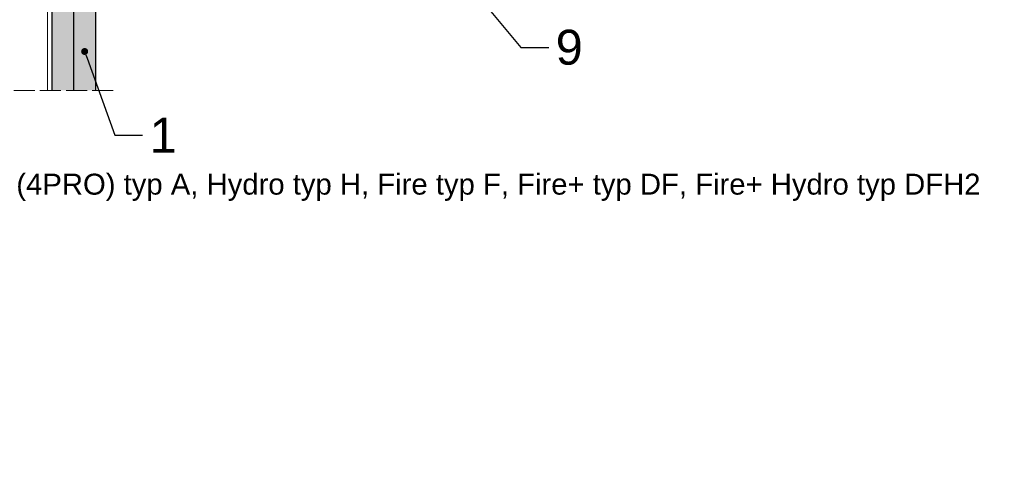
# Model space of a CAD drawing. Header units: millimetres. Extents: x -716 to 4054, y 815 to 2754.
# Tile 4 of 36: x -287 to 277, y 815 to 1079. Entities that reach past the tile are written whole.
import ezdxf
from ezdxf import colors
from ezdxf.entities.mleader import LeaderData, LeaderLine
from ezdxf.math import Vec2, Vec3

# ---------------------------------------------------------------- set-up
doc = ezdxf.new("R2010")
doc.units = ezdxf.units.MM
doc.linetypes.add('ACAD_ISO02W100', pattern=[15, 12, -3])
for name, color, linetype, lineweight in [('_RIGIPS G-K', 7, 'Continuous', 25), ('_RIGIPS PROFIL', 7, 'Continuous', 18), ('KRESKOWANIE', 7, 'Continuous', 9), ('OPISY', 7, 'Continuous', 9), ('PRZERYWANA', 7, 'ACAD_ISO02W100', 9)]:
    doc.layers.add(name, color=color, linetype=linetype, lineweight=lineweight)
doc.styles.get("Standard").update_dxf_attribs({"font": 'arial.ttf'})
pattern_1 = [(225, (-838.871, 2e-12), (1.122532, -3.367596), [0, -3.175])]

# ---------------------------------------------------------------- blocks, each defined once
blk = doc.blocks.new('_Dot')
at = {"color": 0, "linetype": 'ByBlock', "lineweight": -2}
blk.add_line((-0.5, 0), (-1, 0), dxfattribs=at)
at = {"color": 0, "linetype": 'ByBlock', "const_width": 0.5}
blk.add_lwpolyline([(-0.25, 0, 1), (0.25, 0, 1)], format="xyb", close=True, dxfattribs=at)

msp = doc.modelspace()

# ---------------------------------------------------------------- hatches: boundary and pattern name
at = {"layer": 'KRESKOWANIE'}
h = msp.add_hatch(dxfattribs=at)
h.set_pattern_fill('DOTS', color=256, scale=2, angle=225, style=0)
h.set_pattern_definition(pattern_1)
h.paths.add_polyline_path([(-255.72, 1466.92), (-268.22, 1466.92), (-268.22, 1038.72), (-255.72, 1038.72)])
h = msp.add_hatch(dxfattribs=at)
h.set_pattern_fill('DOTS', color=256, scale=2, angle=225, style=0)
h.set_pattern_definition(pattern_1)
h.paths.add_polyline_path([(-243.22, 1466.92), (-255.72, 1466.92), (-255.72, 1038.72), (-243.22, 1038.72)])

# ---------------------------------------------------------------- linework, layer by layer
at = {"layer": '_RIGIPS G-K'}
for p, q in [((-268.22, 1038.72), (-268.22, 1471.92)), ((-255.72, 1038.72), (-255.72, 1466.92)), ((-243.22, 1038.72), (-243.22, 1471.92))]:
    msp.add_line(p, q, dxfattribs=at)
at = {"layer": '_RIGIPS PROFIL', "lineweight": 9}
msp.add_line((-270.82, 1038.72), (-270.82, 1448.52), dxfattribs=at)
at = {"layer": 'PRZERYWANA'}
msp.add_line((-233.22, 1038.72), (-357.22, 1038.72), dxfattribs=at)

# ---------------------------------------------------------------- texts
at = {"insert": (-716.34, 990.98), "char_height": 12, "width": 1031.8935, "attachment_point": 1}
msp.add_mtext('1. Opłytowanie z płyt gipsowo-kartonowych RIGIPS PRO (4PRO) typ A, Hydro typ H, Fire typ F, Fire+ typ DF, Fire+ Hydro typ DFH2\\P2. Taśma uszczelniająca piankowa RIGIPS\\P3. Profil poziomy RIGIPS UW 50 ULTRASTIL\\P4. Profil słupkowy RIGIPS CW 50 ULTRASTIL\\P5. Profil przejściowy RIGIPS UD 30 ULTRASTIL\\P6. Wypełnienie z wełny mineralnej szklanej lub skalnej\\P7. Tasma spoinowa RIGIPS\\P8. Tasma samoprzylepna (poślizgowa)\\P9. Sufit podwieszany RIGIPS', dxfattribs=at)

# ---------------------------------------------------------------- leaders
at = {"layer": 'OPISY'}
ml = msp.add_multileader_mtext('Standard', dxfattribs=at)
ml.set_content('9', color=256)
ml.set_leader_properties()
ml.set_arrow_properties(name='DOT')
ml.build(insert=Vec2(0, 0))
ml.multileader.update_dxf_attribs({"dogleg_length": 16})
ctx = ml.context
ctx.base_point, ctx.char_height, ctx.landing_gap_size, ctx.plane_origin = Vec3(16.23, 1063.35), 20, 4, Vec3(-31.85, 1102.11)
notes = []
notes.append((ctx, [(0, (1, 1, 0), (0.23, 1063.35), (1, 0), 16, [(0, [(-31.85, 1102.11)], 0, [])])]))
ctx.mtext.insert, ctx.mtext.flow_direction = Vec3(20.23, 1073.52), 5
ml = msp.add_multileader_mtext('Standard', dxfattribs=at)
ml.set_content('1', color=256)
ml.set_leader_properties()
ml.set_arrow_properties(name='DOT')
ml.build(insert=Vec2(0, 0))
ctx = ml.context
ctx.base_point, ctx.char_height, ctx.landing_gap_size, ctx.plane_origin = Vec3(-216.39, 1013.02), 20, 4, Vec3(-408.98, 869.36)
notes.append((ctx, [(0, (1, 1, 0), (-232.39, 1013.02), (1, 0), 16, [(0, [(-249.6, 1061.06)], 0, [])])]))
ctx.mtext.insert, ctx.mtext.flow_direction = Vec3(-212.39, 1023.02), 5
for ctx, leaders in notes:
    for number, flags, end, landing, length, lines in leaders:
        leader = LeaderData()
        leader.index, (leader.has_last_leader_line, leader.has_dogleg_vector, leader.attachment_direction) = number, flags
        leader.last_leader_point, leader.dogleg_vector, leader.dogleg_length = Vec3(end), Vec3(landing), length
        for number, points, colour, breaks in lines:
            line = LeaderLine()
            line.index, line.vertices, line.color, line.breaks = number, Vec3.list(points), colors.encode_raw_color(colour), breaks
            leader.lines.append(line)
        ctx.leaders.append(leader)

doc.saveas('drawing.dxf')
